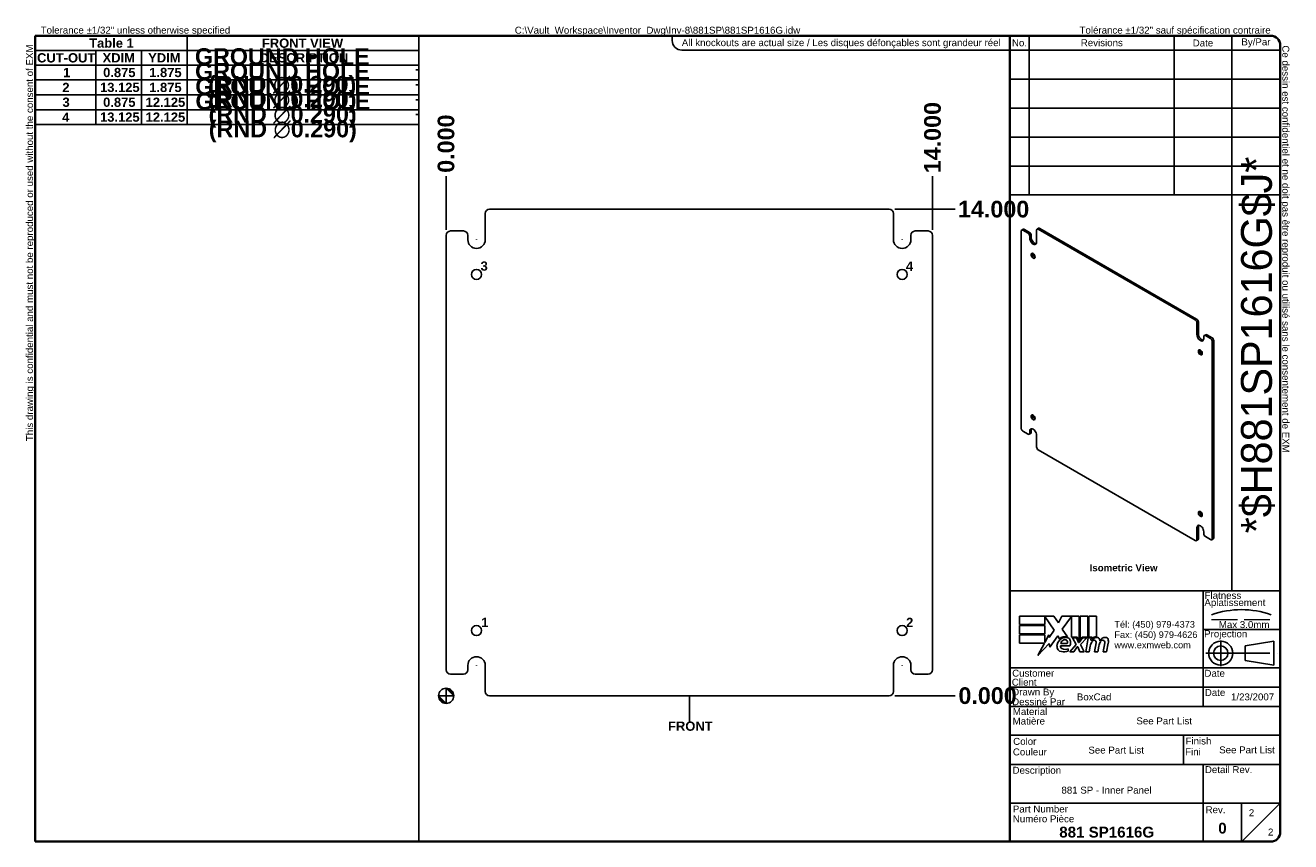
# Model space of a CAD drawing. Header units: inches. Extents: x 1.5 to 37.9, y 1 to 24.5.
import ezdxf
from ezdxf.enums import TextEntityAlignment as Align

# ---------------------------------------------------------------- set-up
doc = ezdxf.new("R2010")
doc.units = ezdxf.units.IN
doc.header["$LTSCALE"] = 4
doc.header["$MEASUREMENT"] = 0
doc.linetypes.add('CHAIN', pattern=[0.7087, 0.4724, -0.0591, 0.1181, -0.0591])
doc.linetypes.add('DASHED', pattern=[0.2067, 0.1654, -0.0413])
doc.layers.get('0').update_dxf_attribs({"lineweight": 25})
for name, color, linetype, lineweight in [('Centerline(ANSI)', 7, 'Continuous', 25), ('Dimensions(ANSI)', 7, 'Continuous', 25), ('Sketch Geometry(ANSI)', 7, 'Continuous', 25), ('Symbols(ANSI)', 7, 'Continuous', 25), ('Visible Edges(ANSI)', 7, 'Continuous', 25), ('Work Point(ANSI)', 7, 'Continuous', 25)]:
    doc.layers.add(name, color=color, linetype=linetype, lineweight=lineweight)
doc.styles.add('Current-ANSI', font='arial.ttf')
doc.styles.add('Dimension-ANSI', font='arialbd.ttf')
doc.styles.add('Text Style44', font='arialbd.ttf')
doc.styles.add('Text Style83', font='FRE3OF9X.TTF')
doc.dimstyles.new('INCH-ANSI', dxfattribs={"dimscale": 4, "dimtxt": 0.12, "dimasz": 0.098425, "dimexe": 0.04, "dimexo": 0.04, "dimgap": 0.031496, "dimtad": 0, "dimtih": 1, "dimtoh": 1, "dimdec": 3, "dimrnd": 1e-08, "dimzin": 0, "dimdsep": 46, "dimtxsty": 'Dimension-ANSI', "dimcen": 0.09, "dimdle": 0.312, "dimclrd": 179, "dimclre": 179, "dimclrt": 7, "dimadec": 1, "dimazin": 0, "dimtfac": 1, "dimtdec": 3, "dimtofl": 0, "dimtmove": 0, "dimatfit": 3, "dimfxl": 1, "dimtolj": 1, "dimtzin": 4, "dimlwd": 25, "dimlwe": 25, "dimarcsym": 0})
doc.dimstyles.new('INCH-ANSI-VERTICAL', dxfattribs={"dimscale": 4, "dimtxt": 0.12, "dimasz": 0.098425, "dimexe": 0.04, "dimexo": 0.04, "dimgap": 0.031496, "dimtad": 0, "dimtih": 1, "dimtoh": 1, "dimdec": 3, "dimrnd": 1e-08, "dimzin": 0, "dimdsep": 46, "dimtxsty": 'Dimension-ANSI', "dimcen": 0.09, "dimdle": 0.312, "dimclrd": 179, "dimclre": 179, "dimclrt": 7, "dimadec": 1, "dimazin": 0, "dimtfac": 1, "dimtdec": 3, "dimtofl": 0, "dimtmove": 0, "dimatfit": 3, "dimfxl": 1, "dimtolj": 1, "dimtzin": 4, "dimlwd": 25, "dimlwe": 25, "dimarcsym": 0})

# ---------------------------------------------------------------- blocks, each defined once
blk = doc.blocks.new('Origin Indicator Symbol1')
at = {"layer": 'Dimensions(ANSI)'}
h = blk.add_hatch(color=7, dxfattribs=at)
edge = h.paths.add_edge_path(flags=0)
edge.add_line((5.76, 2.046), (5.661, 2.144))
edge.add_arc((5.76, 2.144), 0.0984, 180, 270)
h = blk.add_hatch(color=7, dxfattribs=at)
edge = h.paths.add_edge_path(flags=0)
edge.add_line((5.76, 2.243), (5.858, 2.144))
edge.add_arc((5.76, 2.144), 0.0984, 0, 90)
at = {"layer": 'Dimensions(ANSI)', "color": 7, "linetype": 'Continuous'}
for p, q in [((5.76, 2.046), (5.661, 2.144)), ((5.76, 2.243), (5.858, 2.144))]:
    blk.add_line(p, q, dxfattribs=at)
at = {"layer": 'Dimensions(ANSI)', "color": 7, "linetype": 'Continuous', "flags": 128}
for points in [[(5.76, 2.144), (5.76, 2.046), (5.661, 2.144), (5.76, 2.144)], [(5.76, 2.144), (5.661, 2.144), (5.76, 2.144), (5.76, 2.144)], [(5.76, 2.144), (5.858, 2.144), (5.76, 2.243), (5.76, 2.144)], [(5.76, 2.144), (5.76, 2.243), (5.76, 2.046), (5.76, 2.144)]]:
    blk.add_lwpolyline(points, dxfattribs=at)
at = {"layer": 'Dimensions(ANSI)', "color": 7, "linetype": 'Continuous'}
blk.add_circle((5.76, 2.144), 0.0984, dxfattribs=at)
for start, end in [(180, 270), (0, 90)]:
    blk.add_arc((5.76, 2.144), 0.0984, start, end, dxfattribs=at)
at = {"layer": 'Dimensions(ANSI)', "color": 7}
for points in [[(5.76, 2.144), (5.76, 2.046), (5.661, 2.144), (5.76, 2.144)], [(5.76, 2.144), (5.661, 2.144), (5.76, 2.144)], [(5.76, 2.144), (5.858, 2.144), (5.76, 2.243), (5.76, 2.144)], [(5.76, 2.144), (5.76, 2.243), (5.76, 2.046), (5.76, 2.144)]]:
    blk.add_solid(points, dxfattribs=at)
blk = doc.blocks.new('Hole Table1')
at = {"layer": 'Symbols(ANSI)'}
for p, q in [((0.438, 9.541), (0.438, 10.692)), ((0.438, 10.692), (5.407, 10.692)), ((5.407, 10.692), (5.407, 9.541)), ((0.438, 10.501), (1.225, 10.501)), ((1.225, 10.501), (1.225, 10.311)), ((1.225, 10.501), (1.816, 10.501)), ((1.225, 10.501), (1.225, 10.311)), ((1.816, 10.501), (1.816, 10.311)), ((1.816, 10.501), (2.406, 10.501)), ((1.816, 10.501), (1.816, 10.311)), ((2.406, 10.501), (2.406, 10.311)), ((2.406, 10.501), (5.407, 10.501)), ((2.406, 10.501), (2.406, 10.311)), ((0.438, 10.311), (1.225, 10.311)), ((0.438, 10.311), (1.225, 10.311)), ((1.225, 10.311), (1.816, 10.311)), ((1.225, 10.311), (1.225, 10.119)), ((1.225, 10.311), (1.816, 10.311)), ((1.225, 10.311), (1.225, 10.119)), ((1.816, 10.311), (2.406, 10.311)), ((1.816, 10.311), (1.816, 10.119)), ((1.816, 10.311), (2.406, 10.311)), ((1.816, 10.311), (1.816, 10.119)), ((2.406, 10.311), (5.407, 10.311)), ((2.406, 10.311), (2.406, 10.119)), ((2.406, 10.311), (5.407, 10.311)), ((2.406, 10.311), (2.406, 10.119)), ((0.438, 10.119), (1.225, 10.119)), ((0.438, 10.119), (1.225, 10.119)), ((1.225, 10.119), (1.816, 10.119)), ((1.225, 10.119), (1.225, 9.926)), ((1.225, 10.119), (1.816, 10.119)), ((1.225, 10.119), (1.225, 9.926)), ((1.816, 10.119), (2.406, 10.119)), ((1.816, 10.119), (1.816, 9.926)), ((1.816, 10.119), (2.406, 10.119)), ((1.816, 10.119), (1.816, 9.926)), ((2.406, 10.119), (5.407, 10.119)), ((2.406, 10.119), (2.406, 9.926)), ((2.406, 10.119), (5.407, 10.119)), ((2.406, 10.119), (2.406, 9.926)), ((0.438, 9.926), (1.225, 9.926)), ((0.438, 9.926), (1.225, 9.926)), ((1.225, 9.926), (1.816, 9.926)), ((1.225, 9.926), (1.225, 9.733)), ((1.225, 9.926), (1.816, 9.926)), ((1.225, 9.926), (1.225, 9.733)), ((1.816, 9.926), (2.406, 9.926)), ((1.816, 9.926), (1.816, 9.733)), ((1.816, 9.926), (2.406, 9.926)), ((1.816, 9.926), (1.816, 9.733)), ((2.406, 9.926), (5.407, 9.926)), ((2.406, 9.926), (2.406, 9.733)), ((2.406, 9.926), (5.407, 9.926)), ((2.406, 9.926), (2.406, 9.733)), ((0.438, 9.733), (1.225, 9.733)), ((0.438, 9.733), (1.225, 9.733)), ((1.225, 9.733), (1.816, 9.733)), ((1.225, 9.733), (1.225, 9.541)), ((1.225, 9.733), (1.816, 9.733)), ((1.225, 9.733), (1.225, 9.541)), ((1.816, 9.733), (2.406, 9.733)), ((1.816, 9.733), (1.816, 9.541)), ((1.816, 9.733), (2.406, 9.733)), ((1.816, 9.733), (1.816, 9.541)), ((2.406, 9.733), (5.407, 9.733)), ((2.406, 9.733), (2.406, 9.541)), ((2.406, 9.733), (5.407, 9.733)), ((2.406, 9.733), (2.406, 9.541)), ((0.438, 9.541), (1.225, 9.541)), ((5.407, 9.541), (0.438, 9.541)), ((1.225, 9.541), (1.816, 9.541)), ((1.816, 9.541), (2.406, 9.541)), ((2.406, 9.541), (5.407, 9.541))]:
    blk.add_line(p, q, dxfattribs=at)
at = {"layer": 'Symbols(ANSI)', "color": 7, "char_height": 0.12, "attachment_point": 7, "line_spacing_factor": 0.25, "style": 'Dimension-ANSI'}
for s, insert in [('                                          FRONT VIEW', (1.418, 10.534)), ('CUT-OUT', (0.463, 10.344)), ('XDIM', (1.311, 10.346)), ('YDIM', (1.901, 10.346)), ('DESCRIPTION', (3.346, 10.344)), ('1', (0.799, 10.155)), ('0.875', (1.318, 10.154)), ('1.875', (1.915, 10.154)), ('-', (5.361, 10.204)), ('2', (0.79, 9.962)), ('13.125', (1.278, 9.961)), ('1.875', (1.915, 9.961)), ('-', (5.361, 10.011)), ('3', (0.792, 9.769)), ('0.875', (1.318, 9.769)), ('12.125', (1.869, 9.769)), ('-', (5.361, 9.818)), ('4', (0.788, 9.577)), ('13.125', (1.278, 9.576)), ('12.125', (1.869, 9.576)), ('-', (5.361, 9.626))]:
    blk.add_mtext(s, dxfattribs=dict(at, insert=insert))
blk = doc.blocks.new('Leader Text1')
at = {"layer": 'Symbols(ANSI)', "color": 7, "insert": (11.715, 7.647), "char_height": 0.12, "attachment_point": 7, "line_spacing_factor": 0.25, "style": 'Dimension-ANSI'}
blk.add_mtext('4', dxfattribs=at)
blk = doc.blocks.new('Leader Text2')
at = {"layer": 'Symbols(ANSI)', "color": 7, "insert": (6.214, 3.034), "char_height": 0.12, "attachment_point": 7, "line_spacing_factor": 0.25, "style": 'Dimension-ANSI'}
blk.add_mtext('1', dxfattribs=at)
blk = doc.blocks.new('Leader Text3')
at = {"layer": 'Symbols(ANSI)', "color": 7, "insert": (11.717, 3.034), "char_height": 0.12, "attachment_point": 7, "line_spacing_factor": 0.25, "style": 'Dimension-ANSI'}
blk.add_mtext('2', dxfattribs=at)
blk = doc.blocks.new('Leader Text4')
at = {"layer": 'Symbols(ANSI)', "color": 7, "insert": (6.206, 7.647), "char_height": 0.12, "attachment_point": 7, "line_spacing_factor": 0.25, "style": 'Dimension-ANSI'}
blk.add_mtext('3', dxfattribs=at)
blk = doc.blocks.new('Hole Table2')
at = {"layer": 'Symbols(ANSI)'}
for p, q in [((0.437, 9.541), (0.437, 10.692)), ((0.437, 10.692), (2.406, 10.692)), ((2.406, 10.692), (2.406, 9.541)), ((0.437, 10.501), (1.225, 10.501)), ((1.225, 10.501), (1.225, 10.311)), ((1.225, 10.501), (1.815, 10.501)), ((1.225, 10.501), (1.225, 10.311)), ((1.815, 10.501), (1.815, 10.311)), ((1.815, 10.501), (2.406, 10.501)), ((1.815, 10.501), (1.815, 10.311)), ((0.437, 10.311), (1.225, 10.311)), ((0.437, 10.311), (1.225, 10.311)), ((1.225, 10.311), (1.815, 10.311)), ((1.225, 10.311), (1.225, 10.119)), ((1.225, 10.311), (1.815, 10.311)), ((1.225, 10.311), (1.225, 10.119)), ((1.815, 10.311), (2.406, 10.311)), ((1.815, 10.311), (1.815, 10.119)), ((1.815, 10.311), (2.406, 10.311)), ((1.815, 10.311), (1.815, 10.119)), ((0.437, 10.119), (1.225, 10.119)), ((0.437, 10.119), (1.225, 10.119)), ((1.225, 10.119), (1.815, 10.119)), ((1.225, 10.119), (1.225, 9.926)), ((1.225, 10.119), (1.815, 10.119)), ((1.225, 10.119), (1.225, 9.926)), ((1.815, 10.119), (2.406, 10.119)), ((1.815, 10.119), (1.815, 9.926)), ((1.815, 10.119), (2.406, 10.119)), ((1.815, 10.119), (1.815, 9.926)), ((0.437, 9.926), (1.225, 9.926)), ((0.437, 9.926), (1.225, 9.926)), ((1.225, 9.926), (1.815, 9.926)), ((1.225, 9.926), (1.225, 9.733)), ((1.225, 9.926), (1.815, 9.926)), ((1.225, 9.926), (1.225, 9.733)), ((1.815, 9.926), (2.406, 9.926)), ((1.815, 9.926), (1.815, 9.733)), ((1.815, 9.926), (2.406, 9.926)), ((1.815, 9.926), (1.815, 9.733)), ((0.437, 9.733), (1.225, 9.733)), ((0.437, 9.733), (1.225, 9.733)), ((1.225, 9.733), (1.815, 9.733)), ((1.225, 9.733), (1.225, 9.541)), ((1.225, 9.733), (1.815, 9.733)), ((1.225, 9.733), (1.225, 9.541)), ((1.815, 9.733), (2.406, 9.733)), ((1.815, 9.733), (1.815, 9.541)), ((1.815, 9.733), (2.406, 9.733)), ((1.815, 9.733), (1.815, 9.541)), ((0.437, 9.541), (1.225, 9.541)), ((2.406, 9.541), (0.437, 9.541)), ((1.225, 9.541), (1.815, 9.541)), ((1.815, 9.541), (2.406, 9.541))]:
    blk.add_line(p, q, dxfattribs=at)
at = {"layer": 'Symbols(ANSI)', "color": 7, "char_height": 0.12, "attachment_point": 7, "line_spacing_factor": 0.25, "style": 'Dimension-ANSI'}
for s, insert in [('Table 1', (1.137, 10.535)), ('CUT-OUT', (0.462, 10.344)), ('XDIM', (1.311, 10.346)), ('YDIM', (1.901, 10.346)), ('1', (0.799, 10.155)), ('0.875', (1.318, 10.154)), ('1.875', (1.915, 10.154)), ('2', (0.789, 9.962)), ('13.125', (1.278, 9.961)), ('1.875', (1.915, 9.961)), ('3', (0.791, 9.769)), ('0.875', (1.318, 9.769)), ('12.125', (1.868, 9.769)), ('4', (0.788, 9.577)), ('13.125', (1.278, 9.576)), ('12.125', (1.868, 9.576))]:
    blk.add_mtext(s, dxfattribs=dict(at, insert=insert))
blk = doc.blocks.new('Leader Text5')
at = {"layer": 'Symbols(ANSI)', "color": 7, "insert": (11.715, 7.647), "char_height": 0.12, "attachment_point": 7, "line_spacing_factor": 0.25, "style": 'Dimension-ANSI'}
blk.add_mtext('4', dxfattribs=at)
blk = doc.blocks.new('Leader Text6')
at = {"layer": 'Symbols(ANSI)', "color": 7, "insert": (6.214, 3.034), "char_height": 0.12, "attachment_point": 7, "line_spacing_factor": 0.25, "style": 'Dimension-ANSI'}
blk.add_mtext('1', dxfattribs=at)
blk = doc.blocks.new('Leader Text7')
at = {"layer": 'Symbols(ANSI)', "color": 7, "insert": (11.717, 3.034), "char_height": 0.12, "attachment_point": 7, "line_spacing_factor": 0.25, "style": 'Dimension-ANSI'}
blk.add_mtext('2', dxfattribs=at)
blk = doc.blocks.new('Leader Text8')
at = {"layer": 'Symbols(ANSI)', "color": 7, "insert": (6.206, 7.647), "char_height": 0.12, "attachment_point": 7, "line_spacing_factor": 0.25, "style": 'Dimension-ANSI'}
blk.add_mtext('3', dxfattribs=at)
blk = doc.blocks.new('Datum Identifier4')
at = {"layer": 'Symbols(ANSI)', "color": 7, "linetype": 'Continuous', "lineweight": 25}
for p, q in [((8.91, 2.046), (8.91, 2.144)), ((8.91, 2.046), (8.91, 2.069)), ((8.91, 2.069), (8.91, 1.813))]:
    blk.add_line(p, q, dxfattribs=at)
at = {"layer": 'Symbols(ANSI)', "color": 7, "insert": (8.634, 1.689), "char_height": 0.12, "attachment_point": 7, "line_spacing_factor": 0.25, "style": 'Dimension-ANSI'}
blk.add_mtext('FRONT', dxfattribs=at)
blk = doc.blocks.new('*D20')
at = {"layer": 'Defpoints', "color": 0, "linetype": 'Continuous', "transparency": 16777216}
for p in [(13.577, 20.172), (13.577, 18.468), (13.577, 18.468)]:
    blk.add_point(p, dxfattribs=at)
at = {"layer": 'Dimensions(ANSI)', "color": 179, "linetype": 'Continuous', "lineweight": 25, "transparency": 16777216}
blk.add_line((13.577, 18.628), (13.577, 20.172), dxfattribs=at)
at = {"layer": 'Dimensions(ANSI)', "color": 7, "linetype": 'Continuous', "lineweight": 25, "transparency": 16777216, "insert": (13.577, 21.106), "char_height": 0.48, "attachment_point": 5, "rotation": 90, "style": 'Dimension-ANSI'}
blk.add_mtext('\\A1;0.000', dxfattribs=at)
blk = doc.blocks.new('*D21')
at = {"layer": 'Defpoints', "color": 0, "linetype": 'Continuous', "transparency": 16777216}
for p in [(27.577, 20.172), (13.577, 18.468), (27.577, 18.468)]:
    blk.add_point(p, dxfattribs=at)
at = {"layer": 'Dimensions(ANSI)', "color": 179, "linetype": 'Continuous', "lineweight": 25, "transparency": 16777216}
blk.add_line((27.577, 18.628), (27.577, 20.172), dxfattribs=at)
at = {"layer": 'Dimensions(ANSI)', "color": 7, "linetype": 'Continuous', "lineweight": 25, "transparency": 16777216, "insert": (27.577, 21.28), "char_height": 0.48, "attachment_point": 5, "rotation": 90, "style": 'Dimension-ANSI'}
blk.add_mtext('\\A1;14.000', dxfattribs=at)
blk = doc.blocks.new('*D22')
at = {"layer": 'Defpoints', "color": 0, "linetype": 'Continuous', "transparency": 16777216}
for p in [(26.327, 5.218), (26.327, 5.218), (28.226, 5.218)]:
    blk.add_point(p, dxfattribs=at)
at = {"layer": 'Dimensions(ANSI)', "color": 179, "linetype": 'Continuous', "lineweight": 25, "transparency": 16777216}
blk.add_line((26.487, 5.218), (28.226, 5.218), dxfattribs=at)
at = {"layer": 'Dimensions(ANSI)', "color": 7, "linetype": 'Continuous', "lineweight": 25, "transparency": 16777216, "insert": (29.16, 5.218), "char_height": 0.48, "attachment_point": 5, "style": 'Dimension-ANSI'}
blk.add_mtext('\\A1;0.000', dxfattribs=at)
blk = doc.blocks.new('*D23')
at = {"layer": 'Defpoints', "color": 0, "linetype": 'Continuous', "transparency": 16777216}
for p in [(26.327, 19.218), (28.226, 19.218), (26.327, 5.218)]:
    blk.add_point(p, dxfattribs=at)
at = {"layer": 'Dimensions(ANSI)', "color": 179, "linetype": 'Continuous', "lineweight": 25, "transparency": 16777216}
blk.add_line((26.487, 19.218), (28.226, 19.218), dxfattribs=at)
at = {"layer": 'Dimensions(ANSI)', "color": 7, "linetype": 'Continuous', "lineweight": 25, "transparency": 16777216, "insert": (29.334, 19.218), "char_height": 0.48, "attachment_point": 5, "style": 'Dimension-ANSI'}
blk.add_mtext('\\A1;14.000', dxfattribs=at)
blk = doc.blocks.new('Title Blocks EXM - ANSI B')
for p, q in [((13.372, 3.063), (13.372, 3.17)), ((13.372, 3.17), (13.818, 3.17)), ((13.824, 2.989), (13.701, 3.168)), ((13.701, 3.168), (13.701, 3.063)), ((13.818, 3.17), (13.877, 3.083)), ((13.877, 3.083), (13.923, 3.17)), ((13.923, 3.17), (14.146, 3.17)), ((14.046, 3.166), (13.924, 3.002)), ((14.046, 2.9), (14.046, 3.166)), ((14.146, 3.17), (14.146, 2.842)), ((14.16, 3.17), (14.259, 3.17)), ((14.16, 2.866), (14.16, 3.17)), ((14.259, 3.17), (14.259, 2.9)), ((14.273, 3.17), (14.372, 3.17)), ((14.273, 2.9), (14.273, 3.17)), ((14.372, 3.17), (14.372, 2.905)), ((13.701, 3.063), (13.372, 3.063)), ((13.372, 3.049), (13.701, 3.049)), ((13.372, 2.942), (13.372, 3.049)), ((13.701, 3.049), (13.701, 2.942)), ((13.758, 2.895), (13.824, 2.989)), ((13.924, 3.002), (13.993, 2.903)), ((13.701, 2.942), (13.372, 2.942)), ((13.372, 2.82), (13.372, 2.927)), ((13.372, 2.927), (13.701, 2.927)), ((13.695, 2.82), (13.372, 2.82)), ((13.612, 2.661), (13.695, 2.82)), ((13.758, 2.815), (13.612, 2.661)), ((13.701, 2.831), (13.752, 2.929)), ((13.701, 2.927), (13.701, 2.831)), ((13.752, 2.929), (13.758, 2.895)), ((13.765, 2.768), (13.758, 2.815)), ((13.87, 2.914), (13.765, 2.768)), ((13.893, 2.876), (13.87, 2.914)), ((13.905, 2.788), (14.027, 2.788)), ((13.91, 2.818), (13.99, 2.818)), ((14.023, 2.709), (14.105, 2.802)), ((14.121, 2.9), (14.046, 2.9)), ((14.059, 2.891), (14.113, 2.891)), ((14.105, 2.802), (14.059, 2.891)), ((14.113, 2.891), (14.139, 2.83)), ((14.146, 2.842), (14.121, 2.9)), ((14.139, 2.83), (14.146, 2.83)), ((14.146, 2.83), (14.19, 2.891)), ((14.185, 2.9), (14.16, 2.866)), ((14.245, 2.891), (14.164, 2.803)), ((14.164, 2.803), (14.209, 2.709)), ((14.259, 2.9), (14.185, 2.9)), ((14.19, 2.891), (14.245, 2.891)), ((14.232, 2.709), (14.264, 2.891)), ((14.264, 2.891), (14.302, 2.891)), ((14.314, 2.9), (14.273, 2.9)), ((14.302, 2.891), (14.299, 2.859)), ((14.299, 2.859), (14.309, 2.859)), ((14.312, 2.88), (14.314, 2.9)), ((14.345, 2.709), (14.365, 2.824)), ((14.457, 2.709), (14.477, 2.824)), ((14.523, 2.823), (14.501, 2.709)), ((14.005, 2.718), (14.005, 2.748)), ((14.077, 2.709), (14.023, 2.709)), ((14.122, 2.774), (14.077, 2.709)), ((14.13, 2.774), (14.122, 2.774)), ((14.155, 2.709), (14.13, 2.774)), ((14.209, 2.709), (14.155, 2.709)), ((14.276, 2.709), (14.232, 2.709)), ((14.289, 2.784), (14.276, 2.709)), ((14.389, 2.709), (14.345, 2.709)), ((14.402, 2.784), (14.389, 2.709)), ((14.501, 2.709), (14.457, 2.709))]:
    blk.add_line(p, q)
for centre, radius, start, end in [((13.991, 2.772), 0.133, 134.1684, 176.5646), ((13.968, 2.796), 0.11, 77.079, 133.1785), ((13.968, 2.796), 0.0996, 80.4085, 134.1684), ((13.936, 2.779), 0.032, 163.5261, 244.6784), ((13.965, 2.811), 0.056, 109.3797, 172.9975), ((13.959, 2.83), 0.0365, 51.1652, 109.3797), ((13.962, 2.833), 0.0318, 331.4547, 51.1652), ((13.981, 2.843), 0.0507, 23.8445, 85.0802), ((13.941, 2.826), 0.094, 336.1555, 23.8445), ((14.442, 2.757), 0.155, 147.5992, 170), ((14.376, 2.816), 0.08, 89.4776, 147.4114), ((14.346, 2.818), 0.042, 96.03, 147.5992), ((14.37, 2.825), 0.08, 88.7952, 136.5849), ((14.344, 2.839), 0.02, 23.5571, 96.03), ((14.325, 2.831), 0.041, 350, 23.5571), ((14.377, 2.862), 0.0338, 16.9928, 89.4776), ((14.555, 2.759), 0.155, 148.5584, 170.8257), ((14.317, 2.844), 0.096, 3.6169, 16.9928), ((14.486, 2.814), 0.0819, 89.6788, 153.9508), ((14.458, 2.818), 0.042, 96.1027, 147.6083), ((14.456, 2.839), 0.02, 23.5487, 96.1027), ((14.437, 2.831), 0.041, 349.9922, 23.5487), ((14.487, 2.861), 0.035, 18.4748, 89.6788), ((14.429, 2.842), 0.096, 349, 18.4748), ((13.925, 2.776), 0.0658, 176.5646, 261.5605), ((13.945, 2.911), 0.202, 261.5605, 287.3343), ((13.966, 2.842), 0.102, 244.6784, 292.5609)]:
    blk.add_arc(centre, radius, start, end)
at = {"layer": 'Centerline(ANSI)', "linetype": 'DASHED', "lineweight": 18, "ltscale": 0.507983}
blk.add_line((15.861, 3.128), (16.632, 3.128), dxfattribs=at)
at = {"layer": 'Centerline(ANSI)', "linetype": 'CHAIN', "ltscale": 0.185148}
blk.add_line((15.979, 2.855), (15.979, 2.521), dxfattribs=at)
at = {"layer": 'Centerline(ANSI)', "linetype": 'CHAIN', "ltscale": 0.437897}
blk.add_line((15.786, 2.691), (16.717, 2.691), dxfattribs=at)
at = {"layer": 'Sketch Geometry(ANSI)'}
for p, q in [((13.25, 10.687), (16.625, 10.687)), ((13.5, 10.687), (13.5, 8.625)), ((15.375, 10.687), (15.375, 8.625)), ((16.125, 10.687), (16.125, 3.5)), ((13.25, 10.5), (16.75, 10.5)), ((16.75, 10.562), (16.75, 0.375)), ((13.25, 10.125), (16.75, 10.125)), ((13.25, 9.75), (16.75, 9.75)), ((16.75, 9.375), (13.25, 9.375)), ((13.25, 9), (16.75, 9)), ((16.75, 9), (16.75, 8.625)), ((13.25, 8.625), (16.75, 8.625)), ((16.75, 3.5), (13.25, 3.5)), ((15.75, 2), (15.75, 3.5)), ((15.75, 3), (16.75, 3)), ((16.669, 2.847), (16.294, 2.785)), ((16.669, 2.535), (16.669, 2.847)), ((16.294, 2.785), (16.294, 2.598)), ((16.75, 2.5), (13.25, 2.5)), ((16.294, 2.598), (16.669, 2.535)), ((16.75, 2.25), (13.25, 2.25)), ((16.75, 2), (13.25, 2)), ((13.25, 1.629), (16.75, 1.629)), ((15.499, 1.629), (15.499, 1.25)), ((13.25, 1.25), (16.75, 1.25)), ((15.75, 1.25), (15.75, 0.75)), ((15.75, 0.75), (13.25, 0.75)), ((16.25, 0.75), (15.75, 0.75)), ((15.75, 0.75), (15.75, 0.25)), ((16.25, 0.25), (16.25, 0.75)), ((16.25, 0.75), (16.75, 0.75)), ((16.25, 0.25), (16.75, 0.75)), ((16.625, 0.25), (13.25, 0.25))]:
    blk.add_line(p, q, dxfattribs=at)
at = {"layer": 'Sketch Geometry(ANSI)', "linetype": 'Continuous', "lineweight": 35}
for p, q in [((13.25, 8.625), (13.25, 10.687)), ((13.25, 8.625), (13.25, 3.5)), ((13.25, 0.25), (13.25, 3.5))]:
    blk.add_line(p, q, dxfattribs=at)
at = {"layer": 'Sketch Geometry(ANSI)'}
for radius in [0.156, 0.0935]:
    blk.add_circle((15.979, 2.691), radius, dxfattribs=at)
for centre, radius, start, end in [((16.625, 10.562), 0.125, 0, 90), ((16.247, 2.112), 1.143, 70.2973, 109.7027), ((16.625, 0.375), 0.125, 270, 0)]:
    blk.add_arc(centre, radius, start, end, dxfattribs=at)
at = {"layer": 'Symbols(ANSI)', "color": 7, "char_height": 0.09, "style": 'Current-ANSI'}
for s, insert, width, attachment_point in [('Revisions', (14.439, 10.596), 1.87331, 5), ('By/Par', (16.435, 10.594), 0.62202, 5), ('No.', (13.373, 10.595), 0.25039, 5), ('Date', (15.749, 10.593), 0.75135, 5), ('Date', (15.773, 2.136), 0.26554, 7), ('Rev.', (15.783, 0.618), 0.25854, 7)]:
    blk.add_mtext(s, dxfattribs=dict(at, insert=insert, width=width, attachment_point=attachment_point))
for s, insert, attachment_point in [('\\fArial|b1|i0;\\H0.0900;Isometric View', (14.281, 3.842), 1), ('Flatness', (15.77, 3.393), 7), ('Aplatissement', (15.768, 3.275), 7), ('Max 3.0mm', (15.954, 3.015), 7), ('Projection', (15.764, 2.87), 7), ('Customer', (13.278, 2.386), 7), ('Date', (15.768, 2.385), 7), ('Client', (13.273, 2.269), 7), ('Drawn By', (13.278, 2.117), 7), ('Dessiné Par', (13.278, 2.016), 7), ('Material', (13.286, 1.889), 7), ('Matière', (13.284, 1.766), 7), ('Couleur', (13.287, 1.366), 7), ('Color', (13.291, 1.503), 7), ('Fini', (15.518, 1.37), 7), ('Finish', (15.523, 1.508), 7), ('Description', (13.283, 1.103), 7), ('Detail Rev.', (15.774, 1.137), 7), ('Part Number', (13.287, 0.627), 7), ('Numéro Pièce', (13.286, 0.5), 7)]:
    blk.add_mtext(s, dxfattribs=dict(at, insert=insert, attachment_point=attachment_point))
at = {"layer": 'Symbols(ANSI)', "color": 7, "insert": (14.602, 3.107), "char_height": 0.085, "attachment_point": 1, "line_spacing_factor": 0.944221, "style": 'Current-ANSI'}
blk.add_mtext('\\fArial|b0|i0;\\H0.0850;Tél: (450) 979-4373\\PFax: (450) 979-4626\\Pwww.exmweb.com', dxfattribs=at)
at = {"layer": 'Symbols(ANSI)', "color": 7, "style": 'Current-ANSI'}
for tag, p in [('REV1', (13.375, 10.313)), ('REV1DATE', (15.75, 10.31)), ('REV1BY', (16.437, 10.313)), ('REV2', (13.373, 9.938)), ('REV2DATE', (15.747, 9.941)), ('REV2BY', (16.437, 9.938)), ('REV3', (13.374, 9.563)), ('REV3DATE', (15.752, 9.563)), ('REV3BY', (16.437, 9.564)), ('REV4', (13.377, 9.188)), ('REV4DATE', (15.752, 9.188)), ('REV4BY', (16.441, 9.188)), ('REV5', (13.373, 8.813)), ('REV5DATE', (15.752, 8.813)), ('REV5BY', (16.438, 8.811)), ('MFG_APPROVED_DATE', (16.393, 2.374)), ('DETAIL_REV', (16.249, 0.926))]:
    blk.add_attdef(tag, text='', height=0.09, dxfattribs=at).set_placement(p, align=Align.MIDDLE_CENTER)
for tag, p in [('REV1DESC', (13.526, 10.31)), ('REV2DESC', (13.525, 9.937)), ('REV3DESC', (13.528, 9.564)), ('REV4DESC', (13.533, 9.19)), ('REV5DESC', (13.532, 8.811)), ('COMPANY', (14.12, 2.375))]:
    blk.add_attdef(tag, text='', height=0.09, dxfattribs=at).set_placement(p, align=Align.MIDDLE_LEFT)
at = {"layer": 'Symbols(ANSI)', "color": 7, "style": 'Text Style83'}
blk.add_attdef('BARCODE_001', (16.642, 4.244), '', height=0.4, rotation=90, dxfattribs=at)
at = {"layer": 'Symbols(ANSI)', "color": 7}
for tag, p, height, style in [('AUTHOR_001', (14.116, 2.08), 0.09, 'Current-ANSI'), ('IDW_DATE_001', (16.112, 2.08), 0.09, 'Current-ANSI'), ('MATERIEL_001', (14.887, 1.769), 0.09, 'Current-ANSI'), ('COLOR_001', (14.265, 1.391), 0.09, 'Current-ANSI'), ('FINISH_001', (15.959, 1.394), 0.09, 'Current-ANSI'), ('IDW_DESC_001', (13.916, 0.873), 0.09, 'Current-ANSI'), ('Sheet_Number_001', (16.343, 0.58), 0.09, 'Current-ANSI'), ('IDW_REV_001', (15.947, 0.355), 0.14, 'Text Style44'), ('IDW_NAME_001', (13.888, 0.304), 0.14, 'Text Style44'), ('Number_of_sheets_001', (16.591, 0.33), 0.09, 'Current-ANSI')]:
    blk.add_attdef(tag, p, '', height=height, dxfattribs=dict(at, style=style))
blk = doc.blocks.new('Borders EXM - B (Inch) - B')
at = {"layer": 'Sketch Geometry(ANSI)', "linetype": 'Continuous', "lineweight": 35}
for p, q in [((16.438, 10.692), (0.437, 10.692)), ((0.437, 10.692), (0.437, 0.255)), ((16.562, 0.38), (16.562, 10.567)), ((0.437, 0.255), (16.438, 0.255))]:
    blk.add_line(p, q, dxfattribs=at)
at = {"layer": 'Sketch Geometry(ANSI)'}
for p, q in [((5.407, 10.692), (5.407, 0.255)), ((8.688, 10.63), (8.688, 10.692)), ((13.062, 10.692), (13.062, 10.505)), ((13.062, 10.505), (8.812, 10.505))]:
    blk.add_line(p, q, dxfattribs=at)
at = {"layer": 'Sketch Geometry(ANSI)', "linetype": 'Continuous', "lineweight": 35}
for centre, start, end in [((16.438, 10.567), 0, 90), ((16.438, 0.38), 270, 0)]:
    blk.add_arc(centre, 0.125, start, end, dxfattribs=at)
at = {"layer": 'Sketch Geometry(ANSI)'}
blk.add_arc((8.812, 10.63), 0.125, 180, 270, dxfattribs=at)
at = {"layer": 'Symbols(ANSI)', "color": 7, "char_height": 0.09, "style": 'Current-ANSI'}
for s, insert, attachment_point in [('Tolerance ±1/32" unless otherwise specified', (0.509, 10.692), 7), ('Tolérance ±1/32" sauf spécification contraire', (13.963, 10.692), 7), ('All knockouts are actual size / Les disques défonçables sont grandeur réel', (8.812, 10.647), 1)]:
    blk.add_mtext(s, dxfattribs=dict(at, insert=insert, attachment_point=attachment_point))
at = {"layer": 'Symbols(ANSI)', "color": 7, "char_height": 0.09, "attachment_point": 7, "style": 'Current-ANSI'}
for s, insert, rotation in [('This drawing is confidential and must not be reproduced or used without the consent of EXM', (0.437, 5.442), 90), ('Ce dessin est confidentiel et ne doit pas être reproduit ou utilisé sans le consentement de EXM', (16.562, 10.567), 270)]:
    blk.add_mtext(s, dxfattribs=dict(at, insert=insert, rotation=rotation))
at = {"layer": 'Symbols(ANSI)', "color": 7, "style": 'Current-ANSI'}
blk.add_attdef('FILENAME_AND_PATH_001', (6.649, 10.718), '', height=0.09, dxfattribs=at)

msp = doc.modelspace()

# ---------------------------------------------------------------- linework, layer by layer
at = {"layer": 'Visible Edges(ANSI)'}
for p, q in [((14.7022, 19.0926), (14.7022, 18.3426)), ((14.8272, 19.2176), (26.3272, 19.2176)), ((26.4522, 18.3426), (26.4522, 19.0926)), ((14.0772, 18.5926), (13.7022, 18.5926)), ((27.4522, 18.5926), (27.0772, 18.5926)), ((30.1278, 12.9166), (30.1278, 18.5867)), ((30.1422, 18.6185), (30.1834, 18.6423)), ((30.3242, 18.53), (30.1769, 18.6151)), ((30.2182, 18.6389), (30.3655, 18.5539)), ((30.5698, 18.6151), (30.5698, 18.2749)), ((30.6254, 18.6707), (30.5841, 18.6469)), ((30.6189, 18.6434), (35.1365, 16.0352)), ((30.6601, 18.6673), (35.1777, 16.059)), ((13.5772, 5.9676), (13.5772, 18.4676)), ((14.2022, 18.3426), (14.2022, 18.4676)), ((26.9522, 18.4676), (26.9522, 18.3426)), ((27.5772, 18.4676), (27.5772, 5.9676)), ((30.3733, 18.3883), (30.3733, 18.445)), ((30.4146, 18.4688), (30.4146, 18.4121)), ((35.1856, 15.6099), (35.1856, 15.9501)), ((35.2268, 15.974), (35.2268, 15.6337)), ((35.382, 15.5532), (35.382, 15.4965)), ((35.3964, 15.585), (35.4376, 15.6088)), ((35.5784, 15.4965), (35.4311, 15.5816)), ((35.4724, 15.6054), (35.6197, 15.5203)), ((35.6275, 15.4115), (35.6275, 9.7414)), ((35.6688, 15.4353), (35.6688, 9.7652)), ((30.1769, 12.8316), (30.3242, 12.7465)), ((30.359, 12.7431), (30.4002, 12.7669)), ((30.3733, 12.7749), (30.3733, 12.8316)), ((30.4146, 12.8554), (30.4146, 12.7987)), ((30.5698, 12.7182), (30.5698, 12.378)), ((35.1365, 9.6847), (30.6189, 12.2929)), ((35.1856, 9.713), (35.1856, 10.0532)), ((35.2268, 10.077), (35.2268, 9.7368)), ((35.382, 9.9398), (35.382, 9.8831)), ((35.2125, 9.705), (35.1712, 9.6812)), ((35.4311, 9.7981), (35.5784, 9.713)), ((35.6132, 9.7096), (35.6544, 9.7334)), ((13.7022, 5.8426), (14.0772, 5.8426)), ((14.2022, 5.9676), (14.2022, 6.0926)), ((14.7022, 6.0926), (14.7022, 5.3426)), ((26.4522, 5.3426), (26.4522, 6.0926)), ((26.9522, 6.0926), (26.9522, 5.9676)), ((27.0772, 5.8426), (27.4522, 5.8426)), ((26.3272, 5.2176), (14.8272, 5.2176))]:
    msp.add_line(p, q, dxfattribs=at)
for centre in [(14.4522, 17.3426), (26.7022, 17.3426), (14.4522, 7.0926), (26.7022, 7.0926)]:
    msp.add_circle(centre, 0.145, dxfattribs=at)
for centre, radius, start, end in [((14.8272, 19.0926), 0.125, 90, 180), ((26.3272, 19.0926), 0.125, 0, 90), ((13.7022, 18.4676), 0.125, 90, 180), ((14.0772, 18.4676), 0.125, 0, 90), ((27.0772, 18.4676), 0.125, 90, 180), ((27.4522, 18.4676), 0.125, 0, 90), ((14.4522, 18.3426), 0.25, 180, 0), ((26.7022, 18.3426), 0.25, 180, 0), ((14.4522, 6.0926), 0.25, 0, 180), ((26.7022, 6.0926), 0.25, 0, 180), ((13.7022, 5.9676), 0.125, 180, 270), ((14.0772, 5.9676), 0.125, 270, 0), ((27.0772, 5.9676), 0.125, 180, 270), ((27.4522, 5.9676), 0.125, 270, 0), ((14.8272, 5.3426), 0.125, 180, 270), ((26.3272, 5.3426), 0.125, 270, 0)]:
    msp.add_arc(centre, radius, start, end, dxfattribs=at)
for centre, major_axis, start_param, end_param in [((30.1769, 18.5584), (-0.0347, 0.0601), 5.4977871, 7.0685835), ((30.2182, 18.5822), (-0.0347, 0.0601), 5.4977871, 6.2831853), ((30.6189, 18.5867), (-0.0347, 0.0601), 5.4977871, 7.0685835), ((30.6601, 18.6106), (-0.0347, 0.0601), 5.4977871, 6.2831853), ((30.3242, 18.4733), (0.0347, -0.0601), 0.7853982, 2.3561945), ((30.3655, 18.4972), (-0.0347, 0.0601), 3.9269908, 5.4977871), ((30.4715, 18.3316), (0.0694, -0.1203), 3.9269908, 7.0685835), ((30.5128, 18.3554), (0.0694, -0.1203), 3.9269908, 5.9816518), ((30.5128, 17.9018), (0.0403, -0.0698), 3.679154, 5.7456239), ((35.1365, 15.9785), (0.0347, -0.0601), 0.7853982, 2.3561945), ((35.1777, 16.0023), (-0.0347, 0.0601), 3.9269908, 5.4977871), ((35.2838, 15.5532), (0.0694, -0.1203), 3.9269908, 7.0685835), ((35.3251, 15.577), (0.0694, -0.1203), 3.9269908, 5.9816518), ((35.4311, 15.5249), (-0.0347, 0.0601), 5.4977871, 7.0685835), ((35.4724, 15.5487), (-0.0347, 0.0601), 5.4977871, 6.2831853), ((35.5784, 15.4398), (0.0347, -0.0601), 0.7853982, 2.3561945), ((35.6197, 15.4636), (-0.0347, 0.0601), 3.9269908, 5.4977871), ((35.3251, 15.1234), (0.0403, -0.0698), 3.679154, 5.7456239), ((30.5128, 13.2523), (0.0403, -0.0698), 3.679154, 5.7456239), ((30.1769, 12.8883), (-0.0347, 0.0601), 0.7853982, 2.3561945), ((30.3242, 12.8032), (0.0347, -0.0601), 5.4977871, 7.0685835), ((30.4715, 12.7749), (-0.0694, 0.1203), 3.9269908, 7.0685835), ((30.3655, 12.827), (0.0347, -0.0601), 0, 0.7853982), ((30.5128, 12.7987), (-0.0694, 0.1203), 0.3015335, 0.7853982), ((30.6189, 12.3496), (-0.0347, 0.0601), 0.7853982, 2.3561945), ((35.3251, 10.4739), (0.0403, -0.0698), 3.679154, 5.7456239), ((35.2838, 9.9965), (-0.0694, 0.1203), 3.9269908, 7.0685835), ((35.3251, 10.0203), (-0.0694, 0.1203), 0.3015335, 0.7853982), ((35.4311, 9.8548), (-0.0347, 0.0601), 0.7853982, 2.3561945), ((35.1365, 9.7414), (0.0347, -0.0601), 5.4977871, 7.0685835), ((35.1777, 9.7652), (0.0347, -0.0601), 0, 0.7853982), ((35.5784, 9.7697), (0.0347, -0.0601), 5.4977871, 7.0685835), ((35.6197, 9.7935), (0.0347, -0.0601), 0, 0.7853982)]:
    msp.add_ellipse(centre, major_axis=major_axis, ratio=0.5773503, start_param=start_param, end_param=end_param, dxfattribs=at)
for centre in [(30.4715, 17.878), (35.2838, 15.0996), (30.4715, 13.2285), (35.2838, 10.4501)]:
    msp.add_ellipse(centre, major_axis=(0.0403, -0.0698), ratio=0.5773503, dxfattribs=at)
at = {"layer": 'Work Point(ANSI)', "linetype": 'CHAIN', "ltscale": 0.000455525}
for p, q in [((14.4533, 18.3426), (14.4511, 18.3426)), ((14.4522, 18.3437), (14.4522, 18.3415)), ((26.7033, 18.3426), (26.7011, 18.3426)), ((26.7022, 18.3437), (26.7022, 18.3415)), ((14.4533, 6.0926), (14.4511, 6.0926)), ((14.4533, 6.0926), (14.4511, 6.0926)), ((14.4522, 6.0937), (14.4522, 6.0915)), ((14.4522, 6.0937), (14.4522, 6.0915)), ((26.7033, 6.0926), (26.7011, 6.0926)), ((26.7033, 6.0926), (26.7011, 6.0926)), ((26.7022, 6.0937), (26.7022, 6.0915)), ((26.7022, 6.0937), (26.7022, 6.0915)), ((13.5783, 5.2176), (13.5761, 5.2176)), ((13.5772, 5.2187), (13.5772, 5.2165))]:
    msp.add_line(p, q, dxfattribs=at)

# ---------------------------------------------------------------- block references
at = {"xscale": 2.222222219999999, "yscale": 2.222222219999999, "zscale": 2.222222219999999}
for name, p, values in [('Borders EXM - B (Inch) - B', (0.7778, 0.4525), {'FILENAME_AND_PATH_001': 'C:\\Vault_Workspace\\Inventor_Dwg\\Inv-8\\881SP\\881SP1616G.idw'}), ('Title Blocks EXM - ANSI B', (0.3611, 0.4626), {'COLOR_001': 'See Part List', 'AUTHOR_001': 'BoxCad', 'IDW_DATE_001': '1/23/2007', 'IDW_REV_001': '0', 'Sheet_Number_001': '2', 'Number_of_sheets_001': '2', 'IDW_DESC_001': '881 SP - Inner Panel', 'IDW_NAME_001': '881 SP1616G', 'BARCODE_001': '*$H881SP1616G$J*', 'FINISH_001': 'See Part List', 'MATERIEL_001': 'See Part List'})]:
    msp.add_blockref(name, p, dxfattribs=at).add_auto_attribs(values)
at = {"layer": 'Dimensions(ANSI)', "xscale": 2.222222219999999, "yscale": 2.222222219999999, "zscale": 2.222222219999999}
msp.add_blockref('Origin Indicator Symbol1', (0.7778, 0.4525), dxfattribs=at)
at = {"layer": 'Symbols(ANSI)', "xscale": 2.222222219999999, "yscale": 2.222222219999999, "zscale": 2.222222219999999}
for name in ['Hole Table2', 'Hole Table1', 'Leader Text4', 'Leader Text8', 'Leader Text1', 'Leader Text5', 'Leader Text2', 'Leader Text6', 'Leader Text3', 'Leader Text7', 'Datum Identifier4']:
    msp.add_blockref(name, (0.7778, 0.4525), dxfattribs=at)

# ---------------------------------------------------------------- texts
at = {"layer": 'Symbols(ANSI)', "color": 7, "char_height": 0.266667, "width": 5.286198, "attachment_point": 5, "style": 'Dimension-ANSI'}
for insert in [(8.8617, 23.1403), (8.8668, 22.7149), (8.8722, 22.2797), (8.8776, 21.8553)]:
    msp.add_mtext('{\\fArial|b1|i0;\\H0.4800;GROUND HOLE (RND \\fAIGDT|b0|i0;\\H0.4800;n\\fArial|b1|i0;\\H0.4800;0.290)}', dxfattribs=dict(at, insert=insert))

# ---------------------------------------------------------------- dimensions: what is measured, and where the dimension line sits
at = {"layer": 'Dimensions(ANSI)', "color": 179, "linetype": 'Continuous', "lineweight": 25}
for feature_location, offset, dtype, origin, dimstyle, override, picture, middle in [((27.5772, 18.4676), (0, 1.7045), 1, (13.5772, 18.4676), 'INCH-ANSI-VERTICAL', {"dimgap": 0.031496, "dimtad": 0, "dimdec": 3, "dimlfac": 1, "dimtol": 0, "dimlim": 0, "dimtp": 0, "dimtm": 0, "dimtdec": 3}, '*D21', (27.5772, 21.2805)), ((13.5771908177, 18.4675950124), (0, 1.7044838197), 1, (13.5771908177, 18.4675950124), 'INCH-ANSI-VERTICAL', {"dimgap": 0.031496, "dimtad": 0, "dimdec": 3, "dimlfac": 0.555556, "dimtol": 0, "dimlim": 0, "dimtp": 0, "dimtm": 0, "dimtdec": 3}, '*D20', (13.5771908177, 21.1064669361)), ((26.3272, 19.2176), (1.8985, 0), 0, (26.3272, 5.2176), 'INCH-ANSI', {"dimgap": 0.031496, "dimtad": 0, "dimdec": 3, "dimlfac": 1, "dimtol": 0, "dimlim": 0, "dimtp": 0, "dimtm": 0, "dimtdec": 3}, '*D23', (29.3341, 19.2176)), ((26.3271908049, 5.2175950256), (1.898468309, 0), 0, (26.3271908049, 5.2175950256), 'INCH-ANSI', {"dimgap": 0.031496, "dimtad": 0, "dimdec": 3, "dimlfac": 0.555556, "dimtol": 0, "dimlim": 0, "dimtp": 0, "dimtm": 0, "dimtdec": 3}, '*D22', (29.160047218, 5.2175950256))]:
    dim = msp.add_ordinate_dim(feature_location=feature_location, offset=offset, dtype=dtype, origin=origin, dimstyle=dimstyle, override=override, dxfattribs=at)
    dim.commit()
    dim.dimension.update_dxf_attribs({"geometry": picture, "text_midpoint": middle})

doc.saveas('drawing.dxf')
